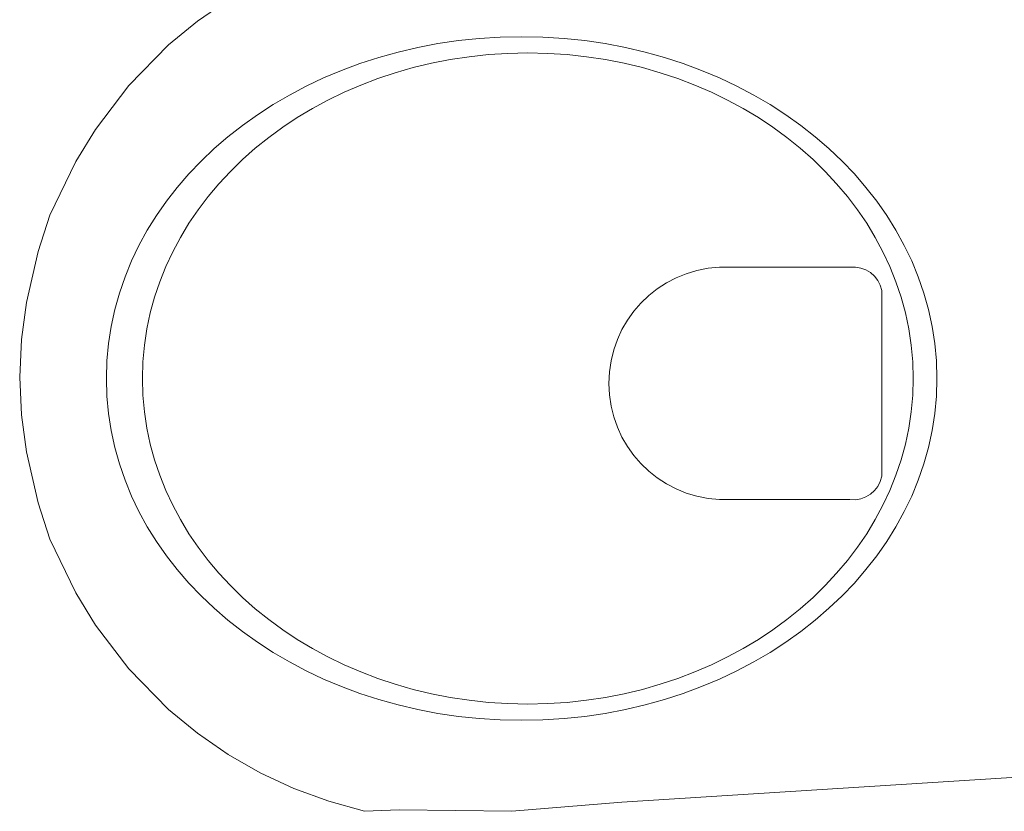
# Model space of a CAD drawing. Header units: millimetres. Extents: x -175722 to -110961, y 52375 to 104640.
# Tile 91 of 146: x -154927 to -154889, y 79722 to 79753. Entities that reach past the tile are written whole.
import ezdxf

# ---------------------------------------------------------------- set-up
doc = ezdxf.new("R2010")
doc.units = ezdxf.units.MM
doc.layers.add('G-IMPT', color=8, linetype='Continuous', lineweight=5)

# ---------------------------------------------------------------- blocks, each defined once
blk = doc.blocks.new('MISKA USTĘPOWA NPS - nowy blok1_dwg_MISKA_NP-906809-PARTER')
at = {"layer": 'G-IMPT'}
for p, q in [((2629316.74, 1571104.55), (2629266.83, 1571104.55)), ((2629329.07, 1571095.61), (2629329.07, 1571024.36)), ((2629316.74, 1571015.42), (2629266.83, 1571015.42))]:
    blk.add_line(p, q, dxfattribs=at)
at = {"layer": 'G-IMPT', "flags": 128}
for points in [[(2629663.61, 1571197.84), (2629229.46, 1571228.57), (2629187.27, 1571231.66), (2629144.04, 1571231.14), (2629130.81, 1571228.69), (2629117.1, 1571224.96), (2629103.75, 1571220.08), (2629090.84, 1571214.07), (2629078.48, 1571206.99), (2629066.74, 1571198.87), (2629055.72, 1571189.79), (2629040.44, 1571174.19), (2629027.68, 1571157.38), (2629020.22, 1571145.11), (2629010.26, 1571124.48), (2629005.78, 1571110.53), (2629001.22, 1571091.05), (2628999.34, 1571076.76), (2628998.65, 1571062.37)], [(2628998.65, 1571062.37), (2628999.34, 1571047.97), (2629001.22, 1571033.68), (2629005.78, 1571014.2), (2629010.26, 1571000.25), (2629020.22, 1570979.62), (2629027.68, 1570967.35), (2629040.44, 1570950.54), (2629055.72, 1570934.94), (2629066.74, 1570925.86), (2629078.48, 1570917.75), (2629090.84, 1570910.66), (2629103.75, 1570904.65), (2629117.1, 1570899.77), (2629130.81, 1570896.04), (2629144.04, 1570896.45), (2629187.27, 1570895.92), (2629229.41, 1570899.42), (2629663.61, 1570926.89)]]:
    blk.add_lwpolyline(points, dxfattribs=at)
at = {"layer": 'G-IMPT'}
for centre, radius, start, end in [((2629269.01, 1571059.98), 44.62, 92.8022, 267.1978), ((2629317.91, 1571093.19), 11.42, 12.2339, 95.8899), ((2629317.91, 1571026.78), 11.42, 264.1101, 347.7661)]:
    blk.add_arc(centre, radius, start, end, dxfattribs=at)
for centre, major_axis, ratio in [((2629190.98, 1571061.86), (159.13, 0), 0.823529), ((2629193.36, 1571061.86), (147.68, 0), 0.845174)]:
    blk.add_ellipse(centre, major_axis=major_axis, ratio=ratio, dxfattribs=at)
blk = doc.blocks.new('MISKA USTĘPOWA NPS - Typ 1-2425096-PARTER')
at = {"rotation": 269.9999999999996}
blk.add_blockref('MISKA USTĘPOWA NPS - nowy blok1_dwg_MISKA_NP-906809-PARTER', (-1570937.37, 2629723.61), dxfattribs=at)
blk = doc.blocks.new('1')
at = {"layer": 'G-IMPT', "xscale": 0.1, "yscale": 0.1, "zscale": 0.1, "rotation": 90}
blk.add_blockref('MISKA USTĘPOWA NPS - Typ 1-2425096-PARTER', (-150705.654, 84918.747), dxfattribs=at)

msp = doc.modelspace()

# ---------------------------------------------------------------- block references
msp.add_blockref('1', (-4148.58187, -5192.22609))

doc.saveas('drawing.dxf')
